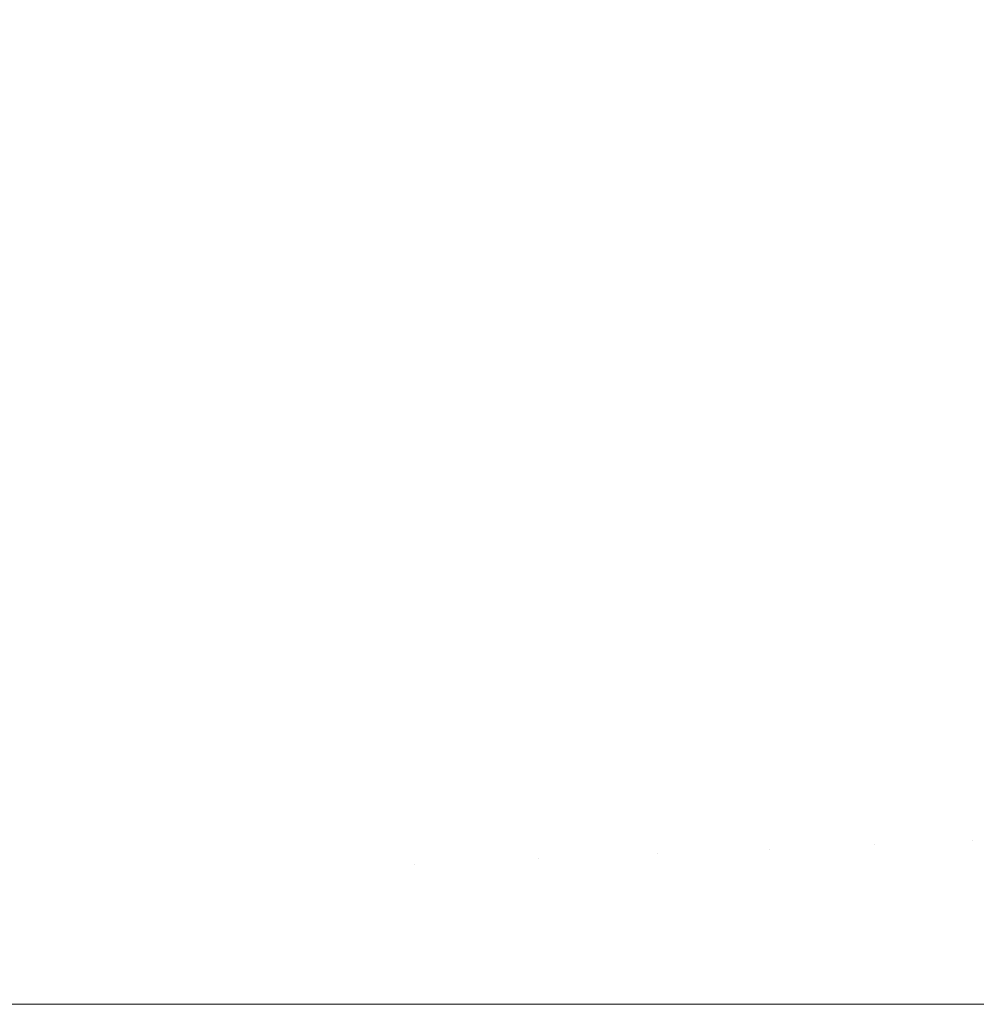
# Model space of a CAD drawing. Header units: centimetres. Extents: x -25.9 to 27.4, y -28.2 to -26.4.
# Tile 193 of 199: x 27.3363 to 27.3577, y -26.46 to -26.438. Entities that reach past the tile are written whole.
import ezdxf

# ---------------------------------------------------------------- set-up
doc = ezdxf.new("R2010")
doc.units = ezdxf.units.CM
doc.header["$LTSCALE"] = 2.54
doc.layers.add('Lucido design-1', color=7, linetype='Continuous')

# ---------------------------------------------------------------- blocks, each defined once
blk = doc.blocks.new('Gruppo-4-1')
at = {"color": 7, "linetype": 'Continuous', "lineweight": 9}
for points, invisible_edges in [([(27.355478, -26.434263, 539.772337), (27.356495, -26.437853, 539.772337), (27.35453, -26.438365, 539.768772), (27.353537, -26.434858, 539.768772)], 15), ([(27.353872, -26.434755, 540.470703), (27.354869, -26.438276, 540.470703), (27.356851, -26.43776, 540.467045), (27.35583, -26.434155, 540.467045)], 15), ([(27.340965, -26.435435, 540.48758), (27.341945, -26.438408, 540.48758), (27.344603, -26.437594, 540.484414), (27.343586, -26.434509, 540.484414)], 15), ([(27.343436, -26.434562, 539.755464), (27.344451, -26.43764, 539.755464), (27.34187, -26.438431, 539.7524), (27.340891, -26.435461, 539.7524)], 15), ([(27.353537, -26.434858, 539.768772), (27.35453, -26.438365, 539.768772), (27.352428, -26.438912, 539.765297), (27.35146, -26.435494, 539.765297)], 15), ([(27.351767, -26.4354, 540.474275), (27.352739, -26.438831, 540.474275), (27.354869, -26.438276, 540.470703), (27.353872, -26.434755, 540.470703)], 15), ([(27.349518, -26.436088, 540.477756), (27.350462, -26.439424, 540.477756), (27.352739, -26.438831, 540.474275), (27.351767, -26.4354, 540.474275)], 15), ([(27.338218, -26.436405, 540.49063), (27.339159, -26.439261, 540.49063), (27.341945, -26.438408, 540.48758), (27.340965, -26.435435, 540.48758)], 15), ([(27.340891, -26.435461, 539.7524), (27.34187, -26.438431, 539.7524), (27.339174, -26.439256, 539.749452), (27.338232, -26.4364, 539.749452)], 15), ([(27.35146, -26.435494, 539.765297), (27.352428, -26.438912, 539.765297), (27.350192, -26.439494, 539.761917), (27.34925, -26.43617, 539.761917)], 15), ([(27.34925, -26.43617, 539.761917), (27.350192, -26.439494, 539.761917), (27.347826, -26.44011, 539.758638), (27.346913, -26.436886, 539.758638)], 15), ([(27.347129, -26.43682, 540.481137), (27.348044, -26.440053, 540.481137), (27.350462, -26.439424, 540.477756), (27.349518, -26.436088, 540.477756)], 15), ([(27.335348, -26.437419, 540.493556), (27.336249, -26.440152, 540.493556), (27.339159, -26.439261, 540.49063), (27.338218, -26.436405, 540.49063)], 15), ([(27.338232, -26.4364, 539.749452), (27.339174, -26.439256, 539.749452), (27.336367, -26.440116, 539.746625), (27.335465, -26.437378, 539.746625)], 15), ([(27.346913, -26.436886, 539.758638), (27.347826, -26.44011, 539.758638), (27.345334, -26.440759, 539.755464), (27.344451, -26.43764, 539.755464)], 15), ([(27.344603, -26.437594, 540.484414), (27.345488, -26.440719, 540.484414), (27.348044, -26.440053, 540.481137), (27.347129, -26.43682, 540.481137)], 15), ([(27.335465, -26.437378, 539.746625), (27.336367, -26.440116, 539.746625), (27.333456, -26.441007, 539.743921), (27.332594, -26.438392, 539.743921)], 15), ([(27.358318, -26.437378, 539.775984), (27.359199, -26.441086, 539.775984), (27.357358, -26.441483, 539.772337), (27.356495, -26.437853, 539.772337)], 15), ([(27.356851, -26.43776, 540.467045), (27.357718, -26.441405, 540.467045), (27.359567, -26.441007, 540.463308), (27.358681, -26.437284, 540.463308)], 15), ([(27.341945, -26.438408, 540.48758), (27.342798, -26.441419, 540.48758), (27.345488, -26.440719, 540.484414), (27.344603, -26.437594, 540.484414)], 15), ([(27.344451, -26.43764, 539.755464), (27.345334, -26.440759, 539.755464), (27.342722, -26.441439, 539.7524), (27.34187, -26.438431, 539.7524)], 15), ([(27.354869, -26.438276, 540.470703), (27.355716, -26.441837, 540.470703), (27.357718, -26.441405, 540.467045), (27.356851, -26.43776, 540.467045)], 15), ([(27.356495, -26.437853, 539.772337), (27.357358, -26.441483, 539.772337), (27.355374, -26.441911, 539.768772), (27.35453, -26.438365, 539.768772)], 15), ([(27.339159, -26.439261, 540.49063), (27.339978, -26.442154, 540.49063), (27.342798, -26.441419, 540.48758), (27.341945, -26.438408, 540.48758)], 15), ([(27.34187, -26.438431, 539.7524), (27.342722, -26.441439, 539.7524), (27.339993, -26.44215, 539.749452), (27.339174, -26.439256, 539.749452)], 15), ([(27.35453, -26.438365, 539.768772), (27.355374, -26.441911, 539.768772), (27.35325, -26.442368, 539.765297), (27.352428, -26.438912, 539.765297)], 15), ([(27.352739, -26.438831, 540.474275), (27.353564, -26.442301, 540.474275), (27.355716, -26.441837, 540.470703), (27.354869, -26.438276, 540.470703)], 15), ([(27.352428, -26.438912, 539.765297), (27.35325, -26.442368, 539.765297), (27.350991, -26.442855, 539.761917), (27.350192, -26.439494, 539.761917)], 15), ([(27.350462, -26.439424, 540.477756), (27.351264, -26.442796, 540.477756), (27.353564, -26.442301, 540.474275), (27.352739, -26.438831, 540.474275)], 15), ([(27.336249, -26.440152, 540.493556), (27.337033, -26.44292, 540.493556), (27.339978, -26.442154, 540.49063), (27.339159, -26.439261, 540.49063)], 15), ([(27.339174, -26.439256, 539.749452), (27.339993, -26.44215, 539.749452), (27.337153, -26.442889, 539.746625), (27.336367, -26.440116, 539.746625)], 15), ([(27.350192, -26.439494, 539.761917), (27.350991, -26.442855, 539.761917), (27.348601, -26.44337, 539.758638), (27.347826, -26.44011, 539.758638)], 15), ([(27.348044, -26.440053, 540.481137), (27.348822, -26.443323, 540.481137), (27.351264, -26.442796, 540.477756), (27.350462, -26.439424, 540.477756)], 15), ([(27.333221, -26.441079, 540.496355), (27.333968, -26.443719, 540.496355), (27.337033, -26.44292, 540.493556), (27.336249, -26.440152, 540.493556)], 15), ([(27.336367, -26.440116, 539.746625), (27.337153, -26.442889, 539.746625), (27.334207, -26.443656, 539.743921), (27.333456, -26.441007, 539.743921)], 15), ([(27.347826, -26.44011, 539.758638), (27.348601, -26.44337, 539.758638), (27.346084, -26.443913, 539.755464), (27.345334, -26.440759, 539.755464)], 15), ([(27.345488, -26.440719, 540.484414), (27.34624, -26.443879, 540.484414), (27.348822, -26.443323, 540.481137), (27.348044, -26.440053, 540.481137)], 15), ([(27.345334, -26.440759, 539.755464), (27.346084, -26.443913, 539.755464), (27.343445, -26.444481, 539.7524), (27.342722, -26.441439, 539.7524)], 15), ([(27.342798, -26.441419, 540.48758), (27.343522, -26.444465, 540.48758), (27.34624, -26.443879, 540.484414), (27.345488, -26.440719, 540.484414)], 15), ([(27.359199, -26.441086, 539.775984), (27.359923, -26.444828, 539.775984), (27.358066, -26.445146, 539.772337), (27.357358, -26.441483, 539.772337)], 15), ([(27.339978, -26.442154, 540.49063), (27.340674, -26.445079, 540.49063), (27.343522, -26.444465, 540.48758), (27.342798, -26.441419, 540.48758)], 15), ([(27.342722, -26.441439, 539.7524), (27.343445, -26.444481, 539.7524), (27.340689, -26.445075, 539.749452), (27.339993, -26.44215, 539.749452)], 15), ([(27.357358, -26.441483, 539.772337), (27.358066, -26.445146, 539.772337), (27.356066, -26.445489, 539.768772), (27.355374, -26.441911, 539.768772)], 15), ([(27.355716, -26.441837, 540.470703), (27.356411, -26.44543, 540.470703), (27.35843, -26.445084, 540.467045), (27.357718, -26.441405, 540.467045)], 15), ([(27.355374, -26.441911, 539.768772), (27.356066, -26.445489, 539.768772), (27.353925, -26.445856, 539.765297), (27.35325, -26.442368, 539.765297)], 15), ([(27.353564, -26.442301, 540.474275), (27.354241, -26.445802, 540.474275), (27.356411, -26.44543, 540.470703), (27.355716, -26.441837, 540.470703)], 15), ([(27.337033, -26.44292, 540.493556), (27.337699, -26.44572, 540.493556), (27.340674, -26.445079, 540.49063), (27.339978, -26.442154, 540.49063)], 15), ([(27.339993, -26.44215, 539.749452), (27.340689, -26.445075, 539.749452), (27.33782, -26.445694, 539.746625), (27.337153, -26.442889, 539.746625)], 15), ([(27.35325, -26.442368, 539.765297), (27.353925, -26.445856, 539.765297), (27.351647, -26.446247, 539.761917), (27.350991, -26.442855, 539.761917)], 15), ([(27.351264, -26.442796, 540.477756), (27.351923, -26.4462, 540.477756), (27.354241, -26.445802, 540.474275), (27.353564, -26.442301, 540.474275)], 15), ([(27.350991, -26.442855, 539.761917), (27.351647, -26.446247, 539.761917), (27.349237, -26.44666, 539.758638), (27.348601, -26.44337, 539.758638)], 15), ([(27.348822, -26.443323, 540.481137), (27.34946, -26.446622, 540.481137), (27.351923, -26.4462, 540.477756), (27.351264, -26.442796, 540.477756)], 15), ([(27.333968, -26.443719, 540.496355), (27.334603, -26.446387, 540.496355), (27.337699, -26.44572, 540.493556), (27.337033, -26.44292, 540.493556)], 15), ([(27.337153, -26.442889, 539.746625), (27.33782, -26.445694, 539.746625), (27.334844, -26.446335, 539.743921), (27.334207, -26.443656, 539.743921)], 15), ([(27.348601, -26.44337, 539.758638), (27.349237, -26.44666, 539.758638), (27.3467, -26.447095, 539.755464), (27.346084, -26.443913, 539.755464)], 15), ([(27.34624, -26.443879, 540.484414), (27.346857, -26.447068, 540.484414), (27.34946, -26.446622, 540.481137), (27.348822, -26.443323, 540.481137)], 15), ([(27.346084, -26.443913, 539.755464), (27.3467, -26.447095, 539.755464), (27.344039, -26.447551, 539.7524), (27.343445, -26.444481, 539.7524)], 15), ([(27.343522, -26.444465, 540.48758), (27.344117, -26.447538, 540.48758), (27.346857, -26.447068, 540.484414), (27.34624, -26.443879, 540.484414)], 15), ([(27.340674, -26.445079, 540.49063), (27.341245, -26.448031, 540.49063), (27.344117, -26.447538, 540.48758), (27.343522, -26.444465, 540.48758)], 15), ([(27.343445, -26.444481, 539.7524), (27.344039, -26.447551, 539.7524), (27.34126, -26.448028, 539.749452), (27.340689, -26.445075, 539.749452)], 15), ([(27.340689, -26.445075, 539.749452), (27.34126, -26.448028, 539.749452), (27.338367, -26.448524, 539.746625), (27.33782, -26.445694, 539.746625)], 15), ([(27.337699, -26.44572, 540.493556), (27.338245, -26.448545, 540.493556), (27.341245, -26.448031, 540.49063), (27.340674, -26.445079, 540.49063)], 15), ([(27.358066, -26.445146, 539.772337), (27.358619, -26.448836, 539.772337), (27.356605, -26.449094, 539.768772), (27.356066, -26.445489, 539.768772)], 15), ([(27.356411, -26.44543, 540.470703), (27.356953, -26.449049, 540.470703), (27.358984, -26.448789, 540.467045), (27.35843, -26.445084, 540.467045)], 15), ([(27.356066, -26.445489, 539.768772), (27.356605, -26.449094, 539.768772), (27.35445, -26.44937, 539.765297), (27.353925, -26.445856, 539.765297)], 15), ([(27.354241, -26.445802, 540.474275), (27.354769, -26.449329, 540.474275), (27.356953, -26.449049, 540.470703), (27.356411, -26.44543, 540.470703)], 15), ([(27.334603, -26.446387, 540.496355), (27.335124, -26.44908, 540.496355), (27.338245, -26.448545, 540.493556), (27.337699, -26.44572, 540.493556)], 15), ([(27.33782, -26.445694, 539.746625), (27.338367, -26.448524, 539.746625), (27.335366, -26.449038, 539.743921), (27.334844, -26.446335, 539.743921)], 15), ([(27.353925, -26.445856, 539.765297), (27.35445, -26.44937, 539.765297), (27.352158, -26.449663, 539.761917), (27.351647, -26.446247, 539.761917)], 15), ([(27.351923, -26.4462, 540.477756), (27.352436, -26.449628, 540.477756), (27.354769, -26.449329, 540.474275), (27.354241, -26.445802, 540.474275)], 15), ([(27.351647, -26.446247, 539.761917), (27.352158, -26.449663, 539.761917), (27.349733, -26.449974, 539.758638), (27.349237, -26.44666, 539.758638)], 15), ([(27.34946, -26.446622, 540.481137), (27.349957, -26.449945, 540.481137), (27.352436, -26.449628, 540.477756), (27.351923, -26.4462, 540.477756)], 15), ([(27.349237, -26.44666, 539.758638), (27.349733, -26.449974, 539.758638), (27.34718, -26.450301, 539.755464), (27.3467, -26.447095, 539.755464)], 15), ([(27.346857, -26.447068, 540.484414), (27.347337, -26.450281, 540.484414), (27.349957, -26.449945, 540.481137), (27.34946, -26.446622, 540.481137)], 15), ([(27.3467, -26.447095, 539.755464), (27.34718, -26.450301, 539.755464), (27.344502, -26.450644, 539.7524), (27.344039, -26.447551, 539.7524)], 15), ([(27.344117, -26.447538, 540.48758), (27.34458, -26.450634, 540.48758), (27.347337, -26.450281, 540.484414), (27.346857, -26.447068, 540.484414)], 15), ([(27.341245, -26.448031, 540.49063), (27.34169, -26.451004, 540.49063), (27.34458, -26.450634, 540.48758), (27.344117, -26.447538, 540.48758)], 15), ([(27.344039, -26.447551, 539.7524), (27.344502, -26.450644, 539.7524), (27.341705, -26.451002, 539.749452), (27.34126, -26.448028, 539.749452)], 15), ([(27.338245, -26.448545, 540.493556), (27.338671, -26.451391, 540.493556), (27.34169, -26.451004, 540.49063), (27.341245, -26.448031, 540.49063)], 15), ([(27.34126, -26.448028, 539.749452), (27.341705, -26.451002, 539.749452), (27.338794, -26.451375, 539.746625), (27.338367, -26.448524, 539.746625)], 15), ([(27.335124, -26.44908, 540.496355), (27.33553, -26.451793, 540.496355), (27.338671, -26.451391, 540.493556), (27.338245, -26.448545, 540.493556)], 15), ([(27.338367, -26.448524, 539.746625), (27.338794, -26.451375, 539.746625), (27.335774, -26.451762, 539.743921), (27.335366, -26.449038, 539.743921)], 15), ([(27.356953, -26.449049, 540.470703), (27.35734, -26.452689, 540.470703), (27.359381, -26.452515, 540.467045), (27.358984, -26.448789, 540.467045)], 15), ([(27.358619, -26.448836, 539.772337), (27.359014, -26.452546, 539.772337), (27.356991, -26.452718, 539.768772), (27.356605, -26.449094, 539.768772)], 15), ([(27.356605, -26.449094, 539.768772), (27.356991, -26.452718, 539.768772), (27.354827, -26.452903, 539.765297), (27.35445, -26.44937, 539.765297)], 15), ([(27.354769, -26.449329, 540.474275), (27.355147, -26.452875, 540.474275), (27.35734, -26.452689, 540.470703), (27.356953, -26.449049, 540.470703)], 15), ([(27.35445, -26.44937, 539.765297), (27.354827, -26.452903, 539.765297), (27.352524, -26.453099, 539.761917), (27.352158, -26.449663, 539.761917)], 15), ([(27.352436, -26.449628, 540.477756), (27.352803, -26.453075, 540.477756), (27.355147, -26.452875, 540.474275), (27.354769, -26.449329, 540.474275)], 15), ([(27.352158, -26.449663, 539.761917), (27.352524, -26.453099, 539.761917), (27.350088, -26.453306, 539.758638), (27.349733, -26.449974, 539.758638)], 15), ([(27.349957, -26.449945, 540.481137), (27.350313, -26.453287, 540.481137), (27.352803, -26.453075, 540.477756), (27.352436, -26.449628, 540.477756)], 15), ([(27.349733, -26.449974, 539.758638), (27.350088, -26.453306, 539.758638), (27.347523, -26.453524, 539.755464), (27.34718, -26.450301, 539.755464)], 15), ([(27.347337, -26.450281, 540.484414), (27.347682, -26.453511, 540.484414), (27.350313, -26.453287, 540.481137), (27.349957, -26.449945, 540.481137)], 15), ([(27.34718, -26.450301, 539.755464), (27.347523, -26.453524, 539.755464), (27.344833, -26.453753, 539.7524), (27.344502, -26.450644, 539.7524)], 15), ([(27.34458, -26.450634, 540.48758), (27.344912, -26.453747, 540.48758), (27.347682, -26.453511, 540.484414), (27.347337, -26.450281, 540.484414)], 15), ([(27.34169, -26.451004, 540.49063), (27.342008, -26.453994, 540.49063), (27.344912, -26.453747, 540.48758), (27.34458, -26.450634, 540.48758)], 15), ([(27.344502, -26.450644, 539.7524), (27.344833, -26.453753, 539.7524), (27.342024, -26.453992, 539.749452), (27.341705, -26.451002, 539.749452)], 15), ([(27.338671, -26.451391, 540.493556), (27.338976, -26.454252, 540.493556), (27.342008, -26.453994, 540.49063), (27.34169, -26.451004, 540.49063)], 15), ([(27.341705, -26.451002, 539.749452), (27.342024, -26.453992, 539.749452), (27.339099, -26.454241, 539.746625), (27.338794, -26.451375, 539.746625)], 15), ([(27.33553, -26.451793, 540.496355), (27.33582, -26.45452, 540.496355), (27.338976, -26.454252, 540.493556), (27.338671, -26.451391, 540.493556)], 15), ([(27.338794, -26.451375, 539.746625), (27.339099, -26.454241, 539.746625), (27.336066, -26.454499, 539.743921), (27.335774, -26.451762, 539.743921)], 15), ([(27.359014, -26.452546, 539.772337), (27.359251, -26.45627, 539.772337), (27.357223, -26.456356, 539.768772), (27.356991, -26.452718, 539.768772)], 15), ([(27.35734, -26.452689, 540.470703), (27.357573, -26.456341, 540.470703), (27.35962, -26.456254, 540.467045), (27.359381, -26.452515, 540.467045)], 15), ([(27.356991, -26.452718, 539.768772), (27.357223, -26.456356, 539.768772), (27.355053, -26.456448, 539.765297), (27.354827, -26.452903, 539.765297)], 15), ([(27.355147, -26.452875, 540.474275), (27.355374, -26.456434, 540.474275), (27.357573, -26.456341, 540.470703), (27.35734, -26.452689, 540.470703)], 15), ([(27.354827, -26.452903, 539.765297), (27.355053, -26.456448, 539.765297), (27.352744, -26.456546, 539.761917), (27.352524, -26.453099, 539.761917)], 15), ([(27.352803, -26.453075, 540.477756), (27.353024, -26.456534, 540.477756), (27.355374, -26.456434, 540.474275), (27.355147, -26.452875, 540.474275)], 15), ([(27.352524, -26.453099, 539.761917), (27.352744, -26.456546, 539.761917), (27.350301, -26.45665, 539.758638), (27.350088, -26.453306, 539.758638)], 15), ([(27.350313, -26.453287, 540.481137), (27.350527, -26.45664, 540.481137), (27.353024, -26.456534, 540.477756), (27.352803, -26.453075, 540.477756)], 15), ([(27.350088, -26.453306, 539.758638), (27.350301, -26.45665, 539.758638), (27.347729, -26.456759, 539.755464), (27.347523, -26.453524, 539.755464)], 15), ([(27.347682, -26.453511, 540.484414), (27.347888, -26.456752, 540.484414), (27.350527, -26.45664, 540.481137), (27.350313, -26.453287, 540.481137)], 15), ([(27.347523, -26.453524, 539.755464), (27.347729, -26.456759, 539.755464), (27.345032, -26.456874, 539.7524), (27.344833, -26.453753, 539.7524)], 15), ([(27.344912, -26.453747, 540.48758), (27.345111, -26.45687, 540.48758), (27.347888, -26.456752, 540.484414), (27.347682, -26.453511, 540.484414)], 15), ([(27.342008, -26.453994, 540.49063), (27.3422, -26.456994, 540.49063), (27.345111, -26.45687, 540.48758), (27.344912, -26.453747, 540.48758)], 15), ([(27.344833, -26.453753, 539.7524), (27.345032, -26.456874, 539.7524), (27.342215, -26.456993, 539.749452), (27.342024, -26.453992, 539.749452)], 15), ([(27.338976, -26.454252, 540.493556), (27.339159, -26.457123, 540.493556), (27.3422, -26.456994, 540.49063), (27.342008, -26.453994, 540.49063)], 15), ([(27.342024, -26.453992, 539.749452), (27.342215, -26.456993, 539.749452), (27.339283, -26.457118, 539.746625), (27.339099, -26.454241, 539.746625)], 15), ([(27.33582, -26.45452, 540.496355), (27.335995, -26.457258, 540.496355), (27.339159, -26.457123, 540.493556), (27.338976, -26.454252, 540.493556)], 15), ([(27.339099, -26.454241, 539.746625), (27.339283, -26.457118, 539.746625), (27.336241, -26.457247, 539.743921), (27.336066, -26.454499, 539.743921)], 15), ([(27.359251, -26.45627, 539.772337), (27.359331, -26.46, 539.772337), (27.357301, -26.46, 539.768772), (27.357223, -26.456356, 539.768772)], 13), ([(27.35962, -26.456254, 540.467045), (27.357573, -26.456341, 540.470703), (27.357651, -26.46, 540.470703), (27.359319, -26.46, 540.467724)], 11), ([(27.355053, -26.456448, 539.765297), (27.355128, -26.46, 539.765297), (27.352818, -26.46, 539.761917), (27.352744, -26.456546, 539.761917)], 13), ([(27.355374, -26.456434, 540.474275), (27.353024, -26.456534, 540.477756), (27.353097, -26.46, 540.477756), (27.35512, -26.46, 540.474763)], 11), ([(27.357223, -26.456356, 539.768772), (27.357301, -26.46, 539.768772), (27.355128, -26.46, 539.765297), (27.355053, -26.456448, 539.765297)], 13), ([(27.35512, -26.46, 540.474763), (27.355449, -26.46, 540.474275), (27.355374, -26.456434, 540.474275)], 10), ([(27.357573, -26.456341, 540.470703), (27.355374, -26.456434, 540.474275), (27.355449, -26.46, 540.474275), (27.35729, -26.46, 540.471288)], 11), ([(27.35729, -26.46, 540.471288), (27.357651, -26.46, 540.470703), (27.357573, -26.456341, 540.470703)], 10), ([(27.350301, -26.45665, 539.758638), (27.350373, -26.46, 539.758638), (27.347798, -26.46, 539.755464), (27.347729, -26.456759, 539.755464)], 13), ([(27.350527, -26.45664, 540.481137), (27.347888, -26.456752, 540.484414), (27.347957, -26.46, 540.484414), (27.350367, -26.46, 540.481425)], 11), ([(27.352744, -26.456546, 539.761917), (27.352818, -26.46, 539.761917), (27.350373, -26.46, 539.758638), (27.350301, -26.45665, 539.758638)], 13), ([(27.350367, -26.46, 540.481425), (27.350599, -26.46, 540.481137), (27.350527, -26.45664, 540.481137)], 10), ([(27.353024, -26.456534, 540.477756), (27.350527, -26.45664, 540.481137), (27.350599, -26.46, 540.481137), (27.35281, -26.46, 540.478144)], 11), ([(27.35281, -26.46, 540.478144), (27.353097, -26.46, 540.477756), (27.353024, -26.456534, 540.477756)], 10), ([(27.342278, -26.46, 540.490614), (27.345097, -26.46, 540.487665), (27.345111, -26.45687, 540.48758), (27.3422, -26.456994, 540.49063)], 14), ([(27.345032, -26.456874, 539.7524), (27.345098, -26.46, 539.7524), (27.342279, -26.46, 539.749452), (27.342215, -26.456993, 539.749452)], 13), ([(27.347729, -26.456759, 539.755464), (27.347798, -26.46, 539.755464), (27.345098, -26.46, 539.7524), (27.345032, -26.456874, 539.7524)], 13), ([(27.345097, -26.46, 540.487665), (27.345177, -26.46, 540.48758), (27.345111, -26.45687, 540.48758)], 10), ([(27.347888, -26.456752, 540.484414), (27.345111, -26.45687, 540.48758), (27.345177, -26.46, 540.48758), (27.347794, -26.46, 540.4846)], 11), ([(27.347794, -26.46, 540.4846), (27.347957, -26.46, 540.484414), (27.347888, -26.456752, 540.484414)], 10), ([(27.336295, -26.46, 540.496141), (27.33922, -26.46, 540.493556), (27.339159, -26.457123, 540.493556), (27.335995, -26.457258, 540.496355)], 14), ([(27.339283, -26.457118, 539.746625), (27.339344, -26.46, 539.746625), (27.336299, -26.46, 539.743921), (27.336241, -26.457247, 539.743921)], 13), ([(27.339342, -26.46, 540.49344), (27.342264, -26.46, 540.49063), (27.3422, -26.456994, 540.49063), (27.339159, -26.457123, 540.493556)], 14), ([(27.339159, -26.457123, 540.493556), (27.33922, -26.46, 540.493556), (27.339342, -26.46, 540.49344)], 9), ([(27.342215, -26.456993, 539.749452), (27.342279, -26.46, 539.749452), (27.339344, -26.46, 539.746625), (27.339283, -26.457118, 539.746625)], 13), ([(27.3422, -26.456994, 540.49063), (27.342264, -26.46, 540.49063), (27.342278, -26.46, 540.490614)], 9), ([(27.336299, -26.46, 539.743921), (27.336299, -28.06, 539.743921), (27.333151, -28.06, 539.741346), (27.333151, -26.46, 539.741346)], 5), ([(27.33922, -26.46, 540.493556), (27.336295, -26.46, 540.496141), (27.336295, -28.06, 540.496141), (27.33922, -28.06, 540.493556)], 10), ([(27.339344, -26.46, 539.746625), (27.339344, -28.06, 539.746625), (27.336299, -28.06, 539.743921), (27.336299, -26.46, 539.743921)], 5), ([(27.33922, -28.06, 540.493556), (27.339342, -28.06, 540.49344), (27.339342, -26.46, 540.49344), (27.33922, -26.46, 540.493556)], 10), ([(27.342264, -26.46, 540.49063), (27.339342, -26.46, 540.49344), (27.339342, -28.06, 540.49344), (27.342264, -28.06, 540.49063)], 10), ([(27.342279, -26.46, 539.749452), (27.342279, -28.06, 539.749452), (27.339344, -28.06, 539.746625), (27.339344, -26.46, 539.746625)], 5), ([(27.342264, -28.06, 540.49063), (27.342278, -28.06, 540.490614), (27.342278, -26.46, 540.490614), (27.342264, -26.46, 540.49063)], 10), ([(27.345097, -28.06, 540.487665), (27.345097, -26.46, 540.487665), (27.342278, -26.46, 540.490614), (27.342278, -28.06, 540.490614)], 5), ([(27.345098, -26.46, 539.7524), (27.345098, -28.06, 539.7524), (27.342279, -28.06, 539.749452), (27.342279, -26.46, 539.749452)], 5), ([(27.345177, -26.46, 540.48758), (27.345097, -26.46, 540.487665), (27.345097, -28.06, 540.487665), (27.345177, -28.06, 540.48758)], 10), ([(27.347798, -26.46, 539.755464), (27.347798, -28.06, 539.755464), (27.345098, -28.06, 539.7524), (27.345098, -26.46, 539.7524)], 5), ([(27.345177, -28.06, 540.48758), (27.347794, -28.06, 540.4846), (27.347794, -26.46, 540.4846), (27.345177, -26.46, 540.48758)], 10), ([(27.347957, -26.46, 540.484414), (27.347794, -26.46, 540.4846), (27.347794, -28.06, 540.4846), (27.347957, -28.06, 540.484414)], 10), ([(27.350373, -26.46, 539.758638), (27.350373, -28.06, 539.758638), (27.347798, -28.06, 539.755464), (27.347798, -26.46, 539.755464)], 5), ([(27.347957, -28.06, 540.484414), (27.350367, -28.06, 540.481425), (27.350367, -26.46, 540.481425), (27.347957, -26.46, 540.484414)], 10), ([(27.350599, -26.46, 540.481137), (27.350367, -26.46, 540.481425), (27.350367, -28.06, 540.481425), (27.350599, -28.06, 540.481137)], 10), ([(27.352818, -26.46, 539.761917), (27.352818, -28.06, 539.761917), (27.350373, -28.06, 539.758638), (27.350373, -26.46, 539.758638)], 5), ([(27.350599, -28.06, 540.481137), (27.35281, -28.06, 540.478144), (27.35281, -26.46, 540.478144), (27.350599, -26.46, 540.481137)], 10), ([(27.353097, -26.46, 540.477756), (27.35281, -26.46, 540.478144), (27.35281, -28.06, 540.478144), (27.353097, -28.06, 540.477756)], 10), ([(27.355128, -26.46, 539.765297), (27.355128, -28.06, 539.765297), (27.352818, -28.06, 539.761917), (27.352818, -26.46, 539.761917)], 5), ([(27.353097, -28.06, 540.477756), (27.35512, -28.06, 540.474763), (27.35512, -26.46, 540.474763), (27.353097, -26.46, 540.477756)], 10), ([(27.355449, -26.46, 540.474275), (27.35512, -26.46, 540.474763), (27.35512, -28.06, 540.474763), (27.355449, -28.06, 540.474275)], 10), ([(27.357301, -26.46, 539.768772), (27.357301, -28.06, 539.768772), (27.355128, -28.06, 539.765297), (27.355128, -26.46, 539.765297)], 5), ([(27.355449, -28.06, 540.474275), (27.35729, -28.06, 540.471288), (27.35729, -26.46, 540.471288), (27.355449, -26.46, 540.474275)], 10), ([(27.357651, -26.46, 540.470703), (27.35729, -26.46, 540.471288), (27.35729, -28.06, 540.471288), (27.357651, -28.06, 540.470703)], 10), ([(27.359331, -26.46, 539.772337), (27.359331, -28.06, 539.772337), (27.357301, -28.06, 539.768772), (27.357301, -26.46, 539.768772)], 5)]:
    blk.add_3dface(points, dxfattribs=dict(at, invisible_edges=invisible_edges))

msp = doc.modelspace()

# ---------------------------------------------------------------- block references
at = {"layer": 'Lucido design-1', "color": 7}
msp.add_blockref('Gruppo-4-1', (0, 0), dxfattribs=at)

doc.saveas('drawing.dxf')
